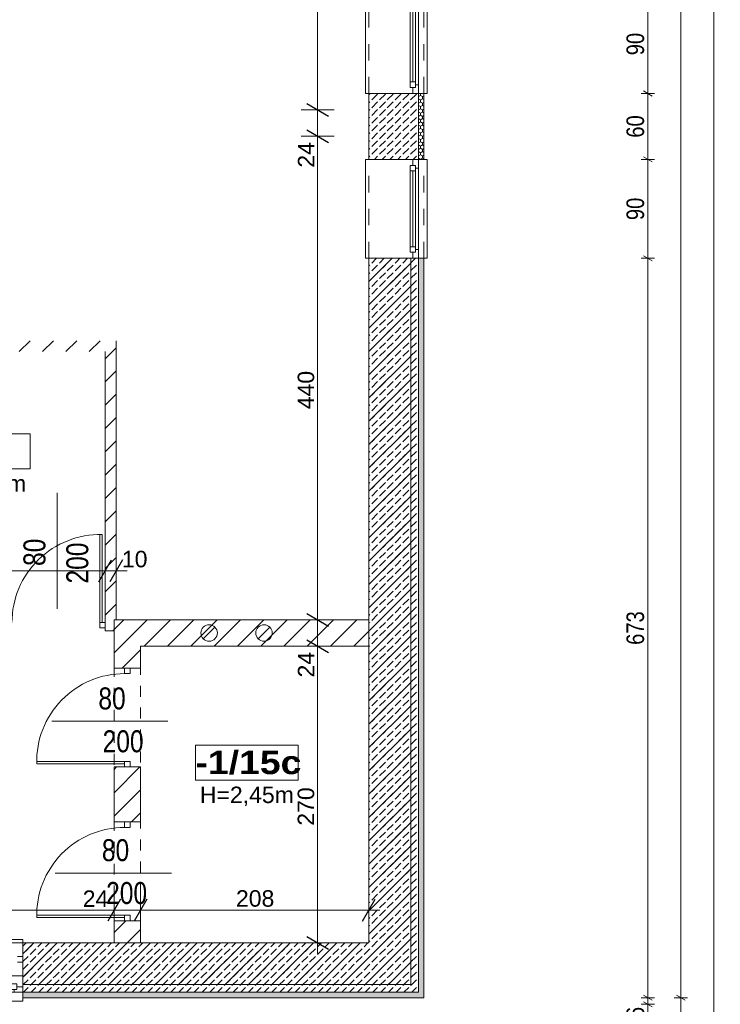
# Model space of a CAD drawing. Header units: centimetres. Extents: x 18292 to 3593338517, y 11794 to 62103.
# Tile 48 of 147: x 30614 to 31252, y 56678 to 57575. Entities that reach past the tile are written whole.
import ezdxf

# ---------------------------------------------------------------- set-up
doc = ezdxf.new("R2010")
doc.units = ezdxf.units.CM
doc.header["$MEASUREMENT"] = 0
doc.linetypes.add('1 LINIA PRZERYWANA', pattern=[30, 15, -15])
doc.linetypes.add('Dashed-002', pattern=[20, 10, -10])
for name, color, linetype in [('410-Fundamenty', 7, 'Continuous'), ('499-Wymiary i opisy', 7, 'Continuous'), ('MF-NR', 7, 'Continuous'), ('MF_AREA_BLOCK', 7, 'Continuous'), ('MF_KRESKOWANIE', 7, 'Continuous'), ('MF_NR', 7, 'Continuous'), ('MF_OKNA', 7, 'Continuous'), ('MF_OPISY', 7, 'Continuous'), ('MF_przerywana', 7, 'Continuous'), ('MF_SCIANY_DZIAL', 7, 'Continuous'), ('MF_SCIANY_KONSTR', 7, 'Continuous'), ('MF_WIDOK', 7, 'Continuous'), ('MF_WYM_DUŻE', 7, 'Continuous')]:
    doc.layers.add(name, color=color, linetype=linetype)
doc.styles.add('GENERATED_STYLE_1', font='txt')
doc.styles.add('GENERATED_STYLE_2', font='txt')
doc.styles.add('GENERATED_STYLE_4', font='txt')
doc.styles.add('GENERATED_STYLE_5', font='txt')
doc.dimstyles.new('GENERATED_STYLE__4', dxfattribs={"dimtxt": 16, "dimasz": 6.08, "dimexe": 0.18, "dimexo": 0.0625, "dimgap": 0.09, "dimtad": 1, "dimdec": 0, "dimzin": 0, "dimdsep": 46, "dimtxsty": 'GENERATED_STYLE_4', "dimblk": 'ARROWHEAD_2', "dimblk1": 'ARROWHEAD_2', "dimblk2": 'ARROWHEAD_2', "dimcen": 0.09, "dimse1": 1, "dimse2": 1, "dimclrd": 7, "dimclre": 7, "dimclrt": 7, "dimadec": 0, "dimazin": 0, "dimtfac": 1, "dimtdec": 4, "dimtmove": 0, "dimatfit": 3, "dimfxl": 0, "dimtolj": 1, "dimtzin": 0, "dimarcsym": 0})
doc.dimstyles.new('GENERATED_STYLE__5', dxfattribs={"dimtxt": 15, "dimasz": 15.2, "dimexe": 0.18, "dimexo": 0.0625, "dimgap": 0.09, "dimtad": 1, "dimdec": 0, "dimzin": 0, "dimdsep": 46, "dimtxsty": 'GENERATED_STYLE_2', "dimblk": 'ARROWHEAD_2', "dimblk1": 'ARROWHEAD_2', "dimblk2": 'ARROWHEAD_2', "dimcen": 0.09, "dimse1": 1, "dimse2": 1, "dimclrd": 7, "dimclre": 7, "dimclrt": 7, "dimadec": 0, "dimazin": 0, "dimtfac": 1, "dimtdec": 4, "dimtmove": 0, "dimatfit": 3, "dimfxl": 0, "dimtolj": 1, "dimtzin": 0, "dimarcsym": 0})
doc.dimstyles.new('GENERATED_STYLE__6', dxfattribs={"dimtxt": 16, "dimasz": 6.08, "dimexe": 0.18, "dimexo": 0.0625, "dimgap": 0.09, "dimtad": 1, "dimdec": 0, "dimzin": 0, "dimdsep": 46, "dimtxsty": 'GENERATED_STYLE_1', "dimblk": 'ARROWHEAD_2', "dimblk1": 'ARROWHEAD_2', "dimblk2": 'ARROWHEAD_2', "dimcen": 0.09, "dimse1": 1, "dimse2": 1, "dimclrd": 7, "dimclre": 7, "dimclrt": 7, "dimadec": 0, "dimazin": 0, "dimtfac": 1, "dimtdec": 4, "dimtmove": 0, "dimatfit": 3, "dimfxl": 0, "dimtolj": 1, "dimtzin": 0, "dimarcsym": 0})
doc.dimstyles.new('GENERATED_STYLE__7', dxfattribs={"dimtxt": 15, "dimasz": 15.2, "dimexe": 0.18, "dimexo": 0.0625, "dimgap": 0.09, "dimtad": 1, "dimtih": 1, "dimtoh": 1, "dimdec": 0, "dimzin": 0, "dimdsep": 46, "dimtxsty": 'GENERATED_STYLE_2', "dimblk": 'ARROWHEAD_2', "dimblk1": 'ARROWHEAD_2', "dimblk2": 'ARROWHEAD_2', "dimcen": 0.09, "dimse1": 1, "dimse2": 1, "dimclrd": 7, "dimclre": 7, "dimclrt": 7, "dimadec": 0, "dimazin": 0, "dimtfac": 1, "dimtdec": 4, "dimtmove": 0, "dimatfit": 3, "dimfxl": 0, "dimtolj": 1, "dimtzin": 0, "dimarcsym": 0})
doc.dimstyles.new('GENERATED_STYLE__8', dxfattribs={"dimtxt": 15, "dimasz": 15.2, "dimexe": 0.18, "dimexo": 0.0625, "dimgap": 0.09, "dimtad": 1, "dimtih": 1, "dimtoh": 1, "dimdec": 0, "dimzin": 0, "dimdsep": 46, "dimtxsty": 'GENERATED_STYLE_2', "dimblk": 'ARROWHEAD_2', "dimblk1": 'ARROWHEAD_2', "dimblk2": 'ARROWHEAD_2', "dimcen": 0.09, "dimse1": 1, "dimse2": 1, "dimclrd": 7, "dimclre": 7, "dimclrt": 7, "dimadec": 0, "dimazin": 0, "dimtfac": 1, "dimtdec": 4, "dimtmove": 2, "dimatfit": 3, "dimfxl": 0, "dimtolj": 1, "dimtzin": 0, "dimarcsym": 0})
pattern_1 = [(45, (4868174.165, 3898003.605), (-10.606601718, 10.606601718), [])]
pattern_2 = [(90, (4868174.1653, 3898003.6053), (-3.4641016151, 0), [2, -4]), (90, (4868172.4333, 3898006.6053), (-3.4641016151, 0), [2, -4]), (150, (4868174.1653, 3898005.6053), (1.7320508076, 3), [2, -4]), (150, (4868170.7012, 3898005.6053), (1.7320508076, 3), [2, -4]), (210, (4868174.1653, 3898003.6053), (-1.7320508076, 3), [2, -4]), (210, (4868170.7012, 3898003.6053), (-1.7320508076, 3), [2, -4])]
pattern_3 = [(45, (4868174.165, 3898003.605), (-7.071067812, 7.071067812), [7.5, -2.5]), (45, (4868174.165, 3898010.676), (-7.071067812, 7.071067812), [7.5, -2.5])]

# ---------------------------------------------------------------- blocks, each defined once
blk = doc.blocks.new('*D95', base_point=(4868174.17, 3898003.61))
at = {"layer": 'MF_WYM_DUŻE', "color": 7, "linetype": 'Continuous', "lineweight": 13}
for p, q in [((30900.2, 57004.49), (30870.2, 57004.49)), ((30885.2, 56734.49), (30885.2, 57004.49)), ((30900.2, 56734.49), (30870.2, 56734.49)), ((30885.2, 56724.71), (30885.2, 56734.49))]:
    blk.add_line(p, q, dxfattribs=at)
at = {"layer": 'MF_WYM_DUŻE', "color": 7, "linetype": 'Continuous', "lineweight": 25}
for p, q in [((30875.2, 57010.27), (30895.2, 56998.72)), ((30875.2, 56740.27), (30895.2, 56728.72))]:
    blk.add_line(p, q, dxfattribs=at)
at = {"layer": 'MF_WYM_DUŻE', "color": 7, "lineweight": 13, "char_height": 15, "attachment_point": 7, "rotation": 90, "style": 'GENERATED_STYLE_2'}
for s, insert in [('\\A1;{\\pql;\\fArial|b0|i0|c238|p38;24}', (30882.2, 56975.95)), ('\\A1;{\\pql;\\fArial|b0|i0|c238|p38;270}', (30882.2, 56841.04))]:
    blk.add_mtext(s, dxfattribs=dict(at, insert=insert))
blk = doc.blocks.new('ARROWHEAD_2')
at = {"color": 0, "linetype": 'Continuous', "lineweight": 0}
for p, q in [((-0.378, -0.655), (0.378, 0.655)), ((0, 0), (-1, 0))]:
    blk.add_line(p, q, dxfattribs=at)
blk = doc.blocks.new('*D96', base_point=(4868174.17, 3898003.61))
at = {"layer": 'MF_WYM_DUŻE', "color": 7, "linetype": 'Continuous', "lineweight": 25}
for p, q in [((30875.2, 57034.27), (30895.2, 57022.72)), ((30875.2, 57010.27), (30895.2, 56998.72))]:
    blk.add_line(p, q, dxfattribs=at)
at = {"layer": 'MF_WYM_DUŻE', "color": 7, "linetype": 'Continuous', "lineweight": 13}
for p, q in [((30900.2, 57028.49), (30870.2, 57028.49)), ((30885.2, 57004.49), (30885.2, 57028.49)), ((30900.2, 57004.49), (30870.2, 57004.49))]:
    blk.add_line(p, q, dxfattribs=at)
blk = doc.blocks.new('*D97', base_point=(4868174.17, 3898003.61))
at = {"layer": 'MF_WYM_DUŻE', "color": 7, "linetype": 'Continuous', "lineweight": 25}
for p, q in [((30875.2, 57474.27), (30895.2, 57462.72)), ((30875.2, 57034.27), (30895.2, 57022.72))]:
    blk.add_line(p, q, dxfattribs=at)
at = {"layer": 'MF_WYM_DUŻE', "color": 7, "linetype": 'Continuous', "lineweight": 13}
for p, q in [((30900.2, 57468.49), (30870.2, 57468.49)), ((30885.2, 57028.49), (30885.2, 57468.49)), ((30900.2, 57028.49), (30870.2, 57028.49))]:
    blk.add_line(p, q, dxfattribs=at)
at = {"layer": 'MF_WYM_DUŻE', "color": 7, "lineweight": 13, "char_height": 15, "attachment_point": 7, "rotation": 90, "style": 'GENERATED_STYLE_2'}
for s, insert in [('\\A1;{\\pql;\\fArial|b0|i0|c238|p38;24}', (30882.2, 57439.95)), ('\\A1;{\\pql;\\fArial|b0|i0|c238|p38;440}', (30882.2, 57220.04))]:
    blk.add_mtext(s, dxfattribs=dict(at, insert=insert))
blk = doc.blocks.new('*D98', base_point=(4868174.17, 3898003.61))
at = {"layer": 'MF_WYM_DUŻE', "color": 7, "linetype": 'Continuous', "lineweight": 25}
for p, q in [((30875.2, 57498.27), (30895.2, 57486.72)), ((30875.2, 57474.27), (30895.2, 57462.72))]:
    blk.add_line(p, q, dxfattribs=at)
at = {"layer": 'MF_WYM_DUŻE', "color": 7, "linetype": 'Continuous', "lineweight": 13}
for p, q in [((30900.2, 57492.49), (30870.2, 57492.49)), ((30885.2, 57468.49), (30885.2, 57492.49)), ((30900.2, 57468.49), (30870.2, 57468.49))]:
    blk.add_line(p, q, dxfattribs=at)
blk = doc.blocks.new('*D99', base_point=(4868174.17, 3898003.61))
at = {"layer": 'MF_WYM_DUŻE', "color": 7, "linetype": 'Continuous', "lineweight": 25}
for p, q in [((30895.2, 58212.72), (30875.2, 58224.27)), ((30875.2, 57498.27), (30895.2, 57486.72))]:
    blk.add_line(p, q, dxfattribs=at)
at = {"layer": 'MF_WYM_DUŻE', "color": 7, "linetype": 'Continuous', "lineweight": 13}
for p, q in [((30885.2, 58218.49), (30885.2, 58228.27)), ((30900.2, 58218.49), (30870.2, 58218.49)), ((30885.2, 57492.49), (30885.2, 58218.49)), ((30900.2, 57492.49), (30870.2, 57492.49))]:
    blk.add_line(p, q, dxfattribs=at)
at = {"layer": 'MF_WYM_DUŻE', "color": 7, "lineweight": 13, "insert": (30882.2, 57838.42), "char_height": 15, "attachment_point": 7, "rotation": 90, "style": 'GENERATED_STYLE_2'}
blk.add_mtext('\\A1;{\\pql;\\fArial|b0|i0|c238|p38;726}', dxfattribs=at)
blk = doc.blocks.new('*D126', base_point=(4868174.17, 3898003.61))
at = {"layer": '499-Wymiary i opisy', "color": 7, "linetype": 'Continuous', "lineweight": 13}
for p, q in [((31251.77, 59746.49), (31239.77, 59746.49)), ((31249.77, 59744.18), (31241.77, 59748.8)), ((31245.77, 59746.49), (31245.77, 59750.41)), ((31245.77, 52927.49), (31245.77, 59746.49)), ((31251.77, 52927.49), (31239.77, 52927.49)), ((31241.77, 52929.8), (31249.77, 52925.18)), ((31245.77, 52923.58), (31245.77, 52927.49))]:
    blk.add_line(p, q, dxfattribs=at)
at = {"layer": '499-Wymiary i opisy', "color": 7, "lineweight": 13, "insert": (31242.57, 56311.39), "char_height": 16, "attachment_point": 7, "rotation": 90, "style": 'GENERATED_STYLE_1'}
blk.add_mtext('\\A1;{\\pql;\\fArial Narrow|b1|i0|c238|p34;6\xa0819}', dxfattribs=at)
blk = doc.blocks.new('*D131', base_point=(4868174.17, 3898003.61))
at = {"layer": '499-Wymiary i opisy', "color": 7, "linetype": 'Continuous', "lineweight": 13}
for p, q in [((31221.77, 56684.49), (31209.77, 56684.49)), ((31211.77, 56686.8), (31219.77, 56682.18)), ((31215.77, 55826.49), (31215.77, 56684.49)), ((31221.77, 55826.49), (31209.77, 55826.49)), ((31211.77, 55828.8), (31219.77, 55824.18))]:
    blk.add_line(p, q, dxfattribs=at)
at = {"layer": '499-Wymiary i opisy', "color": 7, "lineweight": 13, "insert": (31212.57, 56240.13), "char_height": 16, "attachment_point": 7, "rotation": 90, "style": 'GENERATED_STYLE_4'}
blk.add_mtext('\\A1;{\\pql;\\fArial Narrow|b0|i0|c238|p34;858}', dxfattribs=at)
blk = doc.blocks.new('*D132', base_point=(4868174.17, 3898003.61))
at = {"layer": '499-Wymiary i opisy', "color": 7, "linetype": 'Continuous', "lineweight": 13}
for p, q in [((31211.77, 59164.8), (31219.77, 59160.18)), ((31221.77, 59162.49), (31209.77, 59162.49)), ((31215.77, 56684.49), (31215.77, 59162.49)), ((31221.77, 56684.49), (31209.77, 56684.49)), ((31211.77, 56686.8), (31219.77, 56682.18))]:
    blk.add_line(p, q, dxfattribs=at)
at = {"layer": '499-Wymiary i opisy', "color": 7, "lineweight": 13, "insert": (31212.57, 57900.45), "char_height": 16, "attachment_point": 7, "rotation": 90, "style": 'GENERATED_STYLE_4'}
blk.add_mtext('\\A1;{\\pql;\\fArial Narrow|b0|i0|c238|p34;2\xa0478}', dxfattribs=at)
blk = doc.blocks.new('*D144', base_point=(4868174.17, 3898003.61))
at = {"layer": '499-Wymiary i opisy', "color": 7, "linetype": 'Continuous', "lineweight": 13}
for p, q in [((31191.77, 56678.49), (31179.77, 56678.49)), ((31181.77, 56680.8), (31189.77, 56676.18)), ((31185.77, 56588.49), (31185.77, 56678.49)), ((31191.77, 56588.49), (31179.77, 56588.49)), ((31181.77, 56590.8), (31189.77, 56586.18))]:
    blk.add_line(p, q, dxfattribs=at)
at = {"layer": '499-Wymiary i opisy', "color": 7, "lineweight": 13, "char_height": 16, "attachment_point": 7, "rotation": 90, "style": 'GENERATED_STYLE_4'}
for s, insert in [('\\A1;{\\pql;\\fArial Narrow|b0|i0|c238|p34;6}', (31182.57, 56665.94)), ('\\A1;{\\pql;\\fArial Narrow|b0|i0|c238|p34;90}', (31182.57, 56618.13))]:
    blk.add_mtext(s, dxfattribs=dict(at, insert=insert))
blk = doc.blocks.new('*D145', base_point=(4868174.17, 3898003.61))
at = {"layer": '499-Wymiary i opisy', "color": 7, "linetype": 'Continuous', "lineweight": 13}
for p, q in [((31191.77, 56684.49), (31179.77, 56684.49)), ((31181.77, 56686.8), (31189.77, 56682.18)), ((31185.77, 56678.49), (31185.77, 56684.49)), ((31191.77, 56678.49), (31179.77, 56678.49)), ((31181.77, 56680.8), (31189.77, 56676.18))]:
    blk.add_line(p, q, dxfattribs=at)
blk = doc.blocks.new('*D146', base_point=(4868174.17, 3898003.61))
at = {"layer": '499-Wymiary i opisy', "color": 7, "linetype": 'Continuous', "lineweight": 13}
for p, q in [((31191.77, 57357.49), (31179.77, 57357.49)), ((31181.77, 57359.8), (31189.77, 57355.18)), ((31185.77, 56684.49), (31185.77, 57357.49)), ((31191.77, 56684.49), (31179.77, 56684.49)), ((31181.77, 56686.8), (31189.77, 56682.18))]:
    blk.add_line(p, q, dxfattribs=at)
at = {"layer": '499-Wymiary i opisy', "color": 7, "lineweight": 13, "insert": (31182.57, 57005.63), "char_height": 16, "attachment_point": 7, "rotation": 90, "style": 'GENERATED_STYLE_4'}
blk.add_mtext('\\A1;{\\pql;\\fArial Narrow|b0|i0|c238|p34;673}', dxfattribs=at)
blk = doc.blocks.new('*D147', base_point=(4868174.17, 3898003.61))
at = {"layer": '499-Wymiary i opisy', "color": 7, "linetype": 'Continuous', "lineweight": 13}
for p, q in [((31191.77, 57447.49), (31179.77, 57447.49)), ((31181.77, 57449.8), (31189.77, 57445.18)), ((31185.77, 57357.49), (31185.77, 57447.49)), ((31191.77, 57357.49), (31179.77, 57357.49)), ((31181.77, 57359.8), (31189.77, 57355.18))]:
    blk.add_line(p, q, dxfattribs=at)
at = {"layer": '499-Wymiary i opisy', "color": 7, "lineweight": 13, "insert": (31182.57, 57392.25), "char_height": 16, "attachment_point": 7, "rotation": 90, "style": 'GENERATED_STYLE_4'}
blk.add_mtext('\\A1;{\\pql;\\fArial Narrow|b0|i0|c238|p34;90}', dxfattribs=at)
blk = doc.blocks.new('*D148', base_point=(4868174.17, 3898003.61))
at = {"layer": '499-Wymiary i opisy', "color": 7, "linetype": 'Continuous', "lineweight": 13}
for p, q in [((31191.77, 57507.49), (31179.77, 57507.49)), ((31181.77, 57509.8), (31189.77, 57505.18)), ((31185.77, 57447.49), (31185.77, 57507.49)), ((31191.77, 57447.49), (31179.77, 57447.49)), ((31181.77, 57449.8), (31189.77, 57445.18))]:
    blk.add_line(p, q, dxfattribs=at)
at = {"layer": '499-Wymiary i opisy', "color": 7, "lineweight": 13, "insert": (31182.57, 57467.25), "char_height": 16, "attachment_point": 7, "rotation": 90, "style": 'GENERATED_STYLE_4'}
blk.add_mtext('\\A1;{\\pql;\\fArial Narrow|b0|i0|c238|p34;60}', dxfattribs=at)
blk = doc.blocks.new('*D149', base_point=(4868174.17, 3898003.61))
at = {"layer": '499-Wymiary i opisy', "color": 7, "linetype": 'Continuous', "lineweight": 13}
for p, q in [((31191.77, 57597.49), (31179.77, 57597.49)), ((31181.77, 57599.8), (31189.77, 57595.18)), ((31185.77, 57507.49), (31185.77, 57597.49)), ((31191.77, 57507.49), (31179.77, 57507.49)), ((31181.77, 57509.8), (31189.77, 57505.18))]:
    blk.add_line(p, q, dxfattribs=at)
at = {"layer": '499-Wymiary i opisy', "color": 7, "lineweight": 13, "insert": (31182.57, 57542.25), "char_height": 16, "attachment_point": 7, "rotation": 90, "style": 'GENERATED_STYLE_4'}
blk.add_mtext('\\A1;{\\pql;\\fArial Narrow|b0|i0|c238|p34;90}', dxfattribs=at)
blk = doc.blocks.new('Okno 21')
at = {"layer": '410-Fundamenty', "color": 5, "linetype": 'Continuous', "lineweight": 13}
for p, q in [((-45, 40), (-45, 43)), ((-45, 43), (45, 43)), ((45, 43), (45, 40)), ((-45, 0), (-39.5, 0)), ((-39.5, 2.5), (-34.5, 2.5)), ((-39.5, -2.5), (-39.5, 2.5)), ((-39.5, 0), (-39.5, -2.5)), ((-34.5, 2.5), (34.5, 2.5)), ((-34.5, 2.5), (-34.5, -2.5)), ((-34.5, 2.5), (34.5, 2.5)), ((-34.5, 0), (34.5, 0)), ((34.5, -2.5), (34.5, 2.5)), ((34.5, 2.5), (39.5, 2.5)), ((39.5, 2.5), (39.5, -2.5)), ((39.5, -2.5), (39.5, 0)), ((39.5, 0), (45, 0)), ((-37, -5), (-45, -5)), ((-39.5, -2.5), (-37, -2.5)), ((-34.5, -2.5), (-39.5, -2.5)), ((-37, -2.5), (-37, -5)), ((37, -5), (-37, -5)), ((34.5, -2.5), (-34.5, -2.5)), ((39.5, -2.5), (34.5, -2.5)), ((37, -5), (37, -2.5)), ((37, -2.5), (39.5, -2.5)), ((45, -5), (37, -5)), ((-45, -10), (-45, -13)), ((-45, -13), (45, -13)), ((45, -13), (45, -10))]:
    blk.add_line(p, q, dxfattribs=at)
at = {"layer": '410-Fundamenty', "color": 5, "linetype": '1 LINIA PRZERYWANA', "lineweight": 13}
for p, q in [((-45, 40), (45, 40)), ((-45, -10), (45, -10))]:
    blk.add_line(p, q, dxfattribs=at)
at = {"layer": '410-Fundamenty', "color": 7, "linetype": 'Continuous', "lineweight": 13}
for p, q in [((-45, 15), (-45, 40)), ((45, 15), (45, 40)), ((-45, 10), (-45, 15)), ((-45, 0), (-45, 10)), ((45, 10), (45, 15)), ((45, 0), (45, 10)), ((-45, -5), (-45, 0)), ((-45, -5), (-45, 0)), ((45, -5), (45, 0)), ((45, -5), (45, 0)), ((-45, -10), (-45, -5)), ((45, -10), (45, -5))]:
    blk.add_line(p, q, dxfattribs=at)
blk = doc.blocks.new('*D827', base_point=(4868174.17, 3898003.61))
at = {"layer": 'MF_WYM_DUŻE', "color": 7, "linetype": 'Continuous', "lineweight": 25}
for p, q in [((30361.65, 56774.13), (30350.11, 56754.13)), ((30705.65, 56774.13), (30694.11, 56754.13))]:
    blk.add_line(p, q, dxfattribs=at)
at = {"layer": 'MF_WYM_DUŻE', "color": 7, "linetype": 'Continuous', "lineweight": 13}
for p, q in [((30355.88, 56749.13), (30355.88, 56779.13)), ((30699.88, 56749.13), (30699.88, 56779.13)), ((30355.88, 56764.13), (30699.88, 56764.13))]:
    blk.add_line(p, q, dxfattribs=at)
at = {"layer": 'MF_WYM_DUŻE', "color": 7, "lineweight": 13, "char_height": 15, "attachment_point": 7, "style": 'GENERATED_STYLE_2'}
for s, insert in [('\\A1;{\\pql;\\fArial|b0|i0|c238|p38;344}', (30499.42, 56767.13)), ('\\A1;{\\pql;\\fArial|b0|i0|c238|p38;24}', (30671.33, 56767.13))]:
    blk.add_mtext(s, dxfattribs=dict(at, insert=insert))
blk = doc.blocks.new('*D828', base_point=(4868174.17, 3898003.61))
at = {"layer": 'MF_WYM_DUŻE', "color": 7, "linetype": 'Continuous', "lineweight": 25}
for p, q in [((30705.65, 56774.13), (30694.11, 56754.13)), ((30729.65, 56774.13), (30718.11, 56754.13))]:
    blk.add_line(p, q, dxfattribs=at)
at = {"layer": 'MF_WYM_DUŻE', "color": 7, "linetype": 'Continuous', "lineweight": 13}
for p, q in [((30699.88, 56749.13), (30699.88, 56779.13)), ((30723.88, 56749.13), (30723.88, 56779.13)), ((30699.88, 56764.13), (30723.88, 56764.13))]:
    blk.add_line(p, q, dxfattribs=at)
blk = doc.blocks.new('*D829', base_point=(4868174.17, 3898003.61))
at = {"layer": 'MF_WYM_DUŻE', "color": 7, "linetype": 'Continuous', "lineweight": 25}
for p, q in [((30729.65, 56774.13), (30718.11, 56754.13)), ((30926.11, 56754.13), (30937.65, 56774.13))]:
    blk.add_line(p, q, dxfattribs=at)
at = {"layer": 'MF_WYM_DUŻE', "color": 7, "linetype": 'Continuous', "lineweight": 13}
for p, q in [((30723.88, 56749.13), (30723.88, 56779.13)), ((30931.88, 56749.13), (30931.88, 56779.13)), ((30723.88, 56764.13), (30931.88, 56764.13)), ((30931.88, 56764.13), (30941.66, 56764.13))]:
    blk.add_line(p, q, dxfattribs=at)
at = {"layer": 'MF_WYM_DUŻE', "color": 7, "lineweight": 13, "insert": (30810.8, 56767.13), "char_height": 15, "attachment_point": 7, "style": 'GENERATED_STYLE_2'}
blk.add_mtext('\\A1;{\\pql;\\fArial|b0|i0|c238|p38;208}', dxfattribs=at)
blk = doc.blocks.new('*D834', base_point=(4868174.17, 3898003.61))
at = {"layer": 'MF_WYM_DUŻE', "color": 7, "linetype": 'Continuous', "lineweight": 13}
for p, q in [((30355.88, 57058.02), (30355.88, 57088.02)), ((30691.88, 57058.02), (30691.88, 57088.02)), ((30355.88, 57073.02), (30691.88, 57073.02))]:
    blk.add_line(p, q, dxfattribs=at)
at = {"layer": 'MF_WYM_DUŻE', "color": 7, "linetype": 'Continuous', "lineweight": 25}
for p, q in [((30361.65, 57083.02), (30350.11, 57063.02)), ((30686.11, 57063.02), (30697.65, 57083.02))]:
    blk.add_line(p, q, dxfattribs=at)
at = {"layer": 'MF_WYM_DUŻE', "color": 7, "lineweight": 13, "insert": (30506.8, 57076.02), "char_height": 15, "attachment_point": 7, "style": 'GENERATED_STYLE_2'}
blk.add_mtext('\\A1;{\\pql;\\fArial|b0|i0|c238|p38;336}', dxfattribs=at)
blk = doc.blocks.new('*D835', base_point=(4868174.17, 3898003.61))
at = {"layer": 'MF_WYM_DUŻE', "color": 7, "linetype": 'Continuous', "lineweight": 13}
for p, q in [((30691.88, 57058.02), (30691.88, 57088.02)), ((30701.88, 57058.02), (30701.88, 57088.02)), ((30691.88, 57073.02), (30701.88, 57073.02)), ((30701.88, 57073.02), (30711.66, 57073.02))]:
    blk.add_line(p, q, dxfattribs=at)
at = {"layer": 'MF_WYM_DUŻE', "color": 7, "linetype": 'Continuous', "lineweight": 25}
for p, q in [((30686.11, 57063.02), (30697.65, 57083.02)), ((30707.65, 57083.02), (30696.11, 57063.02))]:
    blk.add_line(p, q, dxfattribs=at)
at = {"layer": 'MF_WYM_DUŻE', "color": 7, "lineweight": 13, "insert": (30706.96, 57076.02), "char_height": 15, "attachment_point": 7, "style": 'GENERATED_STYLE_2'}
blk.add_mtext('\\A1;{\\pql;\\fArial|b0|i0|c238|p38;10}', dxfattribs=at)

msp = doc.modelspace()

# ---------------------------------------------------------------- hatches: boundary and pattern name
at = {"layer": '410-Fundamenty', "linetype": 'Continuous', "lineweight": 0, "true_color": 0x000000}
h = msp.add_hatch(dxfattribs=at)
h.set_pattern_fill('beton_000a', color=18, style=0, pattern_type=2)
h.set_pattern_definition(pattern_3)
h.paths.add_polyline_path([(30956.88, 57507.49), (30931.88, 57507.49), (30931.88, 57447.49), (30956.88, 57447.49)])
h = msp.add_hatch(dxfattribs=at)
h.set_pattern_fill('beton_000a', color=18, style=0, pattern_type=2)
h.set_pattern_definition(pattern_3)
h.paths.add_polyline_path([(30956.88, 57507.49), (30956.88, 57447.49), (30961.88, 57447.49), (30961.88, 57507.49)])
h = msp.add_hatch(dxfattribs=at)
h.set_pattern_fill('beton_000a', color=18, style=0, pattern_type=2)
h.set_pattern_definition(pattern_3)
h.paths.add_polyline_path([(30961.88, 57507.49), (30961.88, 57447.49), (30976.88, 57447.49), (30976.88, 57507.49)])
h = msp.add_hatch(dxfattribs=at)
h.set_pattern_fill('Styropian_000a', color=18, style=0, pattern_type=2)
h.set_pattern_definition(pattern_2)
h.paths.add_polyline_path([(30976.88, 57447.49), (30981.88, 57447.49), (30981.88, 57507.49), (30976.88, 57507.49)])
h = msp.add_hatch(dxfattribs=at)
h.set_pattern_fill('beton_000a', color=18, style=0, pattern_type=2)
h.set_pattern_definition(pattern_3)
h.paths.add_polyline_path([(30931.88, 56734.49), (30956.88, 56709.49), (30956.88, 57357.49), (30931.88, 57357.49)])
h = msp.add_hatch(dxfattribs=at)
h.set_pattern_fill('beton_000a', color=18, style=0, pattern_type=2)
h.set_pattern_definition(pattern_3)
h.paths.add_polyline_path([(30956.88, 57357.49), (30956.88, 56709.49), (30961.88, 56704.49), (30961.88, 57357.49)])
h = msp.add_hatch(dxfattribs=at)
h.set_pattern_fill('beton_000a', color=18, style=0, pattern_type=2)
h.set_pattern_definition(pattern_3)
h.paths.add_polyline_path([(30961.88, 57357.49), (30961.88, 56704.49), (30976.88, 56689.49), (30976.88, 57357.49)])
h = msp.add_hatch(dxfattribs=at)
h.set_pattern_fill('Styropian_000a', color=18, style=0, pattern_type=2)
h.set_pattern_definition(pattern_2)
h.paths.add_polyline_path([(30976.88, 56689.49), (30981.88, 56684.49), (30981.88, 57357.49), (30976.88, 57357.49)])
h = msp.add_hatch(dxfattribs=at)
h.set_pattern_fill('beton_000a', color=18, style=0, pattern_type=2)
h.set_pattern_definition(pattern_3)
h.paths.add_polyline_path([(30616.88, 56734.49), (30616.88, 56709.49), (30956.88, 56709.49), (30931.88, 56734.49)])
h = msp.add_hatch(dxfattribs=at)
h.set_pattern_fill('beton_000a', color=18, style=0, pattern_type=2)
h.set_pattern_definition(pattern_3)
h.paths.add_polyline_path([(30616.88, 56704.49), (30961.88, 56704.49), (30956.88, 56709.49), (30616.88, 56709.49)])
h = msp.add_hatch(dxfattribs=at)
h.set_pattern_fill('beton_000a', color=18, style=0, pattern_type=2)
h.set_pattern_definition(pattern_3)
h.paths.add_polyline_path([(30616.88, 56689.49), (30976.88, 56689.49), (30961.88, 56704.49), (30616.88, 56704.49)])
h = msp.add_hatch(dxfattribs=at)
h.set_pattern_fill('Styropian_000a', color=18, style=0, pattern_type=2)
h.set_pattern_definition(pattern_2)
h.paths.add_polyline_path([(30616.88, 56689.49), (30616.88, 56684.49), (30981.88, 56684.49), (30976.88, 56689.49)])
at = {"layer": 'MF_KRESKOWANIE', "linetype": 'Continuous', "lineweight": 13}
h = msp.add_hatch(dxfattribs=at)
h.set_pattern_fill('bloczki_ceramiczne_000a', color=250, style=0, pattern_type=2)
h.set_pattern_definition(pattern_1)
h.paths.add_polyline_path([(30699.88, 56734.49), (30616.88, 56734.49), (30616.88, 56696.49), (30969.88, 56696.49), (30969.88, 56864.49), (30969.88, 56892.49), (30969.88, 57144.49), (30969.88, 57192.49), (30969.88, 57357.49), (30931.88, 57357.49), (30931.88, 57192.49), (30931.88, 57144.49), (30931.88, 57044.49), (30931.88, 56892.49), (30931.88, 56864.49), (30931.88, 56742.49), (30931.88, 56734.49), (30723.88, 56734.49), (30723.88, 56754.49), (30699.88, 56754.49)])
h = msp.add_hatch(dxfattribs=at)
h.set_pattern_fill('bloczki_ceramiczne_000b', color=250, style=0, pattern_type=2)
h.set_pattern_definition(pattern_1)
h.paths.add_polyline_path([(30701.88, 57282.49), (30355.88, 57282.49), (30355.88, 57272.49), (30691.88, 57272.49), (30691.88, 57018.49), (30699.88, 57018.49), (30699.88, 57028.49), (30701.88, 57028.49)])
h = msp.add_hatch(dxfattribs=at)
h.set_pattern_fill('bloczki_ceramiczne_000b', color=250, style=0, pattern_type=2)
h.set_pattern_definition(pattern_1)
h.paths.add_polyline_path([(30931.88, 57028.49), (30699.88, 57028.49), (30699.88, 56984.49), (30723.88, 56984.49), (30723.88, 57004.49), (30931.88, 57004.49), (30931.88, 57026.49)])
h = msp.add_hatch(dxfattribs=at)
h.set_pattern_fill('bloczki_ceramiczne_000b', color=250, style=0, pattern_type=2)
h.set_pattern_definition(pattern_1)
h.paths.add_polyline_path([(30699.88, 56844.49), (30723.88, 56844.49), (30723.88, 56894.49), (30699.88, 56894.49)])

# ---------------------------------------------------------------- linework, layer by layer
at = {"layer": '410-Fundamenty', "color": 7, "linetype": 'Continuous', "lineweight": 13}
for p, q in [((30956.88, 57507.49), (30931.88, 57507.49)), ((30961.88, 57507.49), (30956.88, 57507.49)), ((30971.88, 57507.49), (30961.88, 57507.49)), ((30976.88, 57507.49), (30971.88, 57507.49)), ((30976.88, 57447.49), (30976.88, 57507.49)), ((30981.88, 57507.49), (30976.88, 57507.49)), ((30956.88, 57447.49), (30931.88, 57447.49)), ((30961.88, 57447.49), (30956.88, 57447.49)), ((30971.88, 57447.49), (30961.88, 57447.49)), ((30976.88, 57447.49), (30971.88, 57447.49)), ((30981.88, 57447.49), (30976.88, 57447.49)), ((30956.88, 57357.49), (30931.88, 57357.49)), ((30961.88, 57357.49), (30956.88, 57357.49)), ((30971.88, 57357.49), (30961.88, 57357.49)), ((30976.88, 57357.49), (30971.88, 57357.49)), ((30976.88, 56689.49), (30976.88, 57357.49)), ((30981.88, 57357.49), (30976.88, 57357.49)), ((30616.88, 56709.49), (30616.88, 56734.49)), ((30616.88, 56704.49), (30616.88, 56709.49)), ((30616.88, 56694.49), (30616.88, 56704.49)), ((30616.88, 56689.49), (30616.88, 56694.49)), ((30616.88, 56689.49), (30976.88, 56689.49)), ((30616.88, 56684.49), (30616.88, 56689.49))]:
    msp.add_line(p, q, dxfattribs=at)
at = {"layer": '410-Fundamenty', "color": 7, "linetype": 'Continuous', "lineweight": 13, "flags": 128}
for points in [[(30931.88, 57507.49), (30931.88, 57447.49)], [(30981.88, 57447.49), (30981.88, 57507.49)], [(30931.88, 57357.49), (30931.88, 56734.49)], [(30981.88, 56684.49), (30981.88, 57357.49)], [(30931.88, 56734.49), (30616.88, 56734.49)], [(30616.88, 56684.49), (30981.88, 56684.49)]]:
    msp.add_lwpolyline(points, dxfattribs=at)
at = {"layer": 'MF-NR', "color": 7, "linetype": 'Continuous', "lineweight": 13}
for p, q in [((30623.56, 57197.75), (30623.56, 57165.86)), ((30774.07, 56914.49), (30867.4, 56914.49)), ((30774.07, 56882.59), (30774.07, 56914.49)), ((30867.4, 56914.49), (30867.4, 56882.59))]:
    msp.add_line(p, q, dxfattribs=at)
at = {"layer": 'MF-NR', "color": 7, "linetype": 'Continuous', "lineweight": 13, "flags": 128}
for points in [[(30623.56, 57165.86), (30530.22, 57165.86)], [(30867.4, 56882.59), (30774.07, 56882.59)]]:
    msp.add_lwpolyline(points, dxfattribs=at)
at = {"layer": 'MF_AREA_BLOCK', "color": 7, "linetype": 'Continuous', "lineweight": 13}
for p, q in [((30781.08, 57011.19), (30791.68, 57021.8)), ((30831.08, 57011.19), (30841.68, 57021.8)), ((30867.4, 56914.49), (30865.91, 56914.49))]:
    msp.add_line(p, q, dxfattribs=at)
for centre in [(30786.38, 57016.49), (30836.38, 57016.49)]:
    msp.add_circle(centre, 7.5, dxfattribs=at)
at = {"layer": 'MF_OKNA', "color": 7, "linetype": 'Continuous', "lineweight": 13}
for p, q in [((30648.16, 57144.13), (30648.16, 57038.33)), ((30686.88, 57025.99), (30686.88, 57105.99)), ((30688.88, 57025.99), (30688.88, 57105.97)), ((30686.88, 57020.99), (30686.88, 57025.99)), ((30686.88, 57025.99), (30691.88, 57025.99)), ((30691.88, 57023.49), (30691.88, 57020.99)), ((30691.88, 57020.99), (30686.88, 57020.99)), ((30709.38, 56979.49), (30709.38, 56984.49)), ((30714.38, 56979.49), (30709.38, 56979.49)), ((30711.88, 56984.49), (30714.38, 56984.49)), ((30714.38, 56984.49), (30714.38, 56979.49)), ((30643.05, 56936.06), (30748.86, 56936.06)), ((30709.38, 56899.49), (30629.38, 56899.49)), ((30709.38, 56897.49), (30629.4, 56897.49)), ((30714.38, 56899.49), (30709.38, 56899.49)), ((30709.38, 56899.49), (30709.38, 56894.49)), ((30714.38, 56894.49), (30714.38, 56899.49)), ((30711.88, 56894.49), (30714.38, 56894.49)), ((30709.38, 56839.49), (30709.38, 56844.49)), ((30711.88, 56844.49), (30714.38, 56844.49)), ((30714.38, 56844.49), (30714.38, 56839.49)), ((30714.38, 56839.49), (30709.38, 56839.49)), ((30646.25, 56797.96), (30752.06, 56797.96)), ((30709.38, 56759.49), (30629.38, 56759.49)), ((30709.38, 56757.49), (30629.4, 56757.49)), ((30714.38, 56759.49), (30709.38, 56759.49)), ((30709.38, 56759.49), (30709.38, 56754.49)), ((30711.88, 56754.49), (30714.38, 56754.49)), ((30714.38, 56754.49), (30714.38, 56759.49)), ((30526.88, 56734.49), (30616.88, 56734.49)), ((30616.88, 56721.99), (30611.88, 56721.99)), ((30611.88, 56716.99), (30616.88, 56716.99)), ((30616.88, 56719.49), (30616.88, 56721.99)), ((30616.88, 56716.99), (30616.88, 56721.99)), ((30526.88, 56704.49), (30616.88, 56704.49))]:
    msp.add_line(p, q, dxfattribs=at)
for centre, start, end in [((30686.88, 57025.99), 88.56746, 180), ((30709.38, 56899.49), 90, 181.43254), ((30709.38, 56759.49), 90, 181.43254)]:
    msp.add_arc(centre, 80, start, end, dxfattribs=at)
at = {"layer": 'MF_przerywana', "color": 7, "linetype": 'Dashed-002', "lineweight": 13, "flags": 128}
msp.add_lwpolyline([(30699.88, 56984.49), (30723.88, 56984.49), (30723.88, 56754.49), (30699.88, 56754.49)], close=True, dxfattribs=at)
at = {"layer": 'MF_SCIANY_DZIAL', "color": 7, "linetype": 'Continuous', "lineweight": 13}
for p, q in [((30701.88, 57282.49), (30701.88, 57028.49)), ((30691.88, 57018.49), (30691.88, 57272.49)), ((30699.88, 57018.49), (30691.88, 57018.49))]:
    msp.add_line(p, q, dxfattribs=at)
at = {"layer": 'MF_SCIANY_KONSTR', "color": 7, "linetype": 'Continuous', "lineweight": 13}
for p, q in [((30931.88, 57357.49), (30931.88, 57192.49)), ((30969.88, 57357.49), (30969.88, 57192.49)), ((30931.88, 57192.49), (30931.88, 57144.49)), ((30969.88, 57192.49), (30969.88, 57144.49)), ((30931.88, 57144.49), (30931.88, 57028.49)), ((30969.88, 57144.49), (30969.88, 56892.49)), ((30931.88, 57044.49), (30931.88, 57028.49)), ((30699.88, 57028.49), (30931.88, 57028.49)), ((30699.88, 57028.49), (30699.88, 56984.49)), ((30931.88, 57028.49), (30701.88, 57028.49)), ((30723.88, 57004.49), (30931.88, 57004.49)), ((30723.88, 57004.49), (30723.88, 56984.49)), ((30931.88, 57004.49), (30931.88, 56892.49)), ((30723.88, 56984.49), (30699.88, 56984.49)), ((30699.88, 56894.49), (30699.88, 56844.49)), ((30699.88, 56894.49), (30723.88, 56894.49)), ((30723.88, 56894.49), (30723.88, 56844.49)), ((30931.88, 56892.49), (30931.88, 56864.49)), ((30969.88, 56892.49), (30969.88, 56864.49)), ((30931.88, 56864.49), (30931.88, 56738.49)), ((30969.88, 56696.49), (30969.88, 56864.49)), ((30723.88, 56844.49), (30699.88, 56844.49)), ((30699.88, 56754.49), (30699.88, 56734.49)), ((30699.88, 56734.49), (30699.88, 56754.49)), ((30699.88, 56754.49), (30723.88, 56754.49)), ((30723.88, 56754.49), (30723.88, 56734.49)), ((30931.88, 56742.49), (30931.88, 56734.49)), ((30969.88, 56696.49), (30969.88, 56742.49)), ((30616.88, 56734.49), (30699.88, 56734.49)), ((30616.88, 56696.49), (30616.88, 56734.49)), ((30723.88, 56734.49), (30931.88, 56734.49)), ((30616.88, 56696.49), (30969.88, 56696.49))]:
    msp.add_line(p, q, dxfattribs=at)
at = {"layer": 'MF_WIDOK', "color": 5, "linetype": 'Continuous', "lineweight": 15, "flags": 128}
msp.add_lwpolyline([(30530.22, 57197.75), (30623.56, 57197.75), (30623.56, 57165.86), (30530.22, 57165.86)], close=True, dxfattribs=at)

# ---------------------------------------------------------------- block references
at = {"layer": '410-Fundamenty', "color": 7, "linetype": 'Continuous', "lineweight": 13, "zscale": 100, "rotation": 90}
for p in [(30971.88, 57552.49), (30971.88, 57402.49)]:
    msp.add_blockref('Okno 21', p, dxfattribs=at)
at = {"layer": '410-Fundamenty', "color": 7, "linetype": 'Continuous', "lineweight": 13, "zscale": 100}
msp.add_blockref('Okno 21', (30571.88, 56694.49), dxfattribs=at)

# ---------------------------------------------------------------- texts
at = {"layer": 'MF_NR', "color": 7, "linetype": 'Continuous', "lineweight": 13, "insert": (30773.98, 56887.37), "char_height": 21.2625, "attachment_point": 7, "style": 'GENERATED_STYLE_5'}
msp.add_mtext('\\A1;{\\pql;\\fArial Black|b0|i0|c238|p38;-1/15c}', dxfattribs=at)
at = {"layer": 'MF_OKNA', "color": 7, "linetype": 'Continuous', "lineweight": 13, "char_height": 20, "attachment_point": 4, "rotation": 90, "style": 'GENERATED_STYLE_2'}
for s, insert in [('\\A1;{\\W0.800000x;\\pql;\\fArial|b0|i0|c238|p38;80}', (30627.47, 57077.44)), ('\\A1;{\\W0.800000x;\\pql;\\fArial|b0|i0|c238|p38;200}', (30666.5, 57061.48))]:
    msp.add_mtext(s, dxfattribs=dict(at, insert=insert))
at = {"layer": 'MF_OKNA', "color": 7, "linetype": 'Continuous', "lineweight": 13, "char_height": 20, "attachment_point": 4, "style": 'GENERATED_STYLE_2'}
for s, insert in [('\\A1;{\\W0.800000x;\\pql;\\fArial|b0|i0|c238|p38;80}', (30685.56, 56956.75)), ('\\A1;{\\W0.800000x;\\pql;\\fArial|b0|i0|c238|p38;200}', (30689.43, 56917.73)), ('\\A1;{\\W0.800000x;\\pql;\\fArial|b0|i0|c238|p38;80}', (30688.76, 56818.65)), ('\\A1;{\\W0.800000x;\\pql;\\fArial|b0|i0|c238|p38;200}', (30692.63, 56779.63))]:
    msp.add_mtext(s, dxfattribs=dict(at, insert=insert))
at = {"layer": 'MF_OPISY', "color": 7, "linetype": 'Continuous', "lineweight": 13, "char_height": 15, "attachment_point": 2, "style": 'GENERATED_STYLE_2'}
for insert in [(30577.03, 57159.92), (30820.73, 56876.65)]:
    msp.add_mtext('\\A1;{\\pqc;\\fArial|b0|i0|c238|p38;H=2,45m}', dxfattribs=dict(at, insert=insert))

# ---------------------------------------------------------------- dimensions: what is measured, and where the dimension line sits
at = {"layer": '499-Wymiary i opisy', "color": 7, "linetype": 'Continuous', "lineweight": 13}
for base, p1, p2, dimstyle, picture, middle in [((31245.77, 59746.49), (24264.88, 52927.49), (25791.88, 59746.49), 'GENERATED_STYLE__6', '*D126', (31234.57, 56338.88)), ((31215.77, 59162.49), (30981.88, 56684.49), (30981.88, 59162.49), 'GENERATED_STYLE__4', '*D132', (31204.57, 57927.94)), ((31185.77, 57597.49), (30931.88, 57507.49), (30931.88, 57597.49), 'GENERATED_STYLE__4', '*D149', (31174.57, 57554.45)), ((31185.77, 57507.49), (30931.88, 57447.49), (30931.88, 57507.49), 'GENERATED_STYLE__4', '*D148', (31174.57, 57479.45)), ((31185.77, 57447.49), (30931.88, 57357.49), (30931.88, 57447.49), 'GENERATED_STYLE__4', '*D147', (31174.57, 57404.45)), ((31185.77, 57357.49), (30981.88, 56684.49), (30931.88, 57357.49), 'GENERATED_STYLE__4', '*D146', (31174.57, 57023.93)), ((31185.77, 56684.49), (29705.88, 56678.49), (30981.88, 56684.49), 'GENERATED_STYLE__4', '*D145', (31174.57, 56672.04)), ((31215.77, 56684.49), (30036.88, 55826.49), (30981.88, 56684.49), 'GENERATED_STYLE__4', '*D131', (31204.57, 56258.43)), ((31185.77, 56678.49), (29705.88, 56588.49), (29705.88, 56678.49), 'GENERATED_STYLE__4', '*D144', (31174.57, 56630.33))]:
    dim = msp.add_linear_dim(base=base, p1=p1, p2=p2, angle=90, dimstyle=dimstyle, dxfattribs=at)
    dim.commit()
    dim.dimension.update_dxf_attribs({"geometry": picture, "text_midpoint": middle, "dimtype": 160, "text_rotation": 90})
at = {"layer": 'MF_WYM_DUŻE', "color": 7, "linetype": 'Continuous', "lineweight": 13}
for base, p1, p2, picture, middle in [((30885.2, 58218.49), (30931.88, 57492.49), (30931.88, 58218.49), '*D99', (30874.7, 57855.57)), ((30885.2, 57492.49), (30931.88, 57468.49), (30931.88, 57492.49), '*D98', (30874.7, 57451.38)), ((30885.2, 57468.49), (30931.88, 57028.49), (30931.88, 57468.49), '*D97', (30874.7, 57237.19)), ((30885.2, 57028.49), (30931.88, 57004.49), (30931.88, 57028.49), '*D96', (30874.7, 56987.38)), ((30885.2, 57004.49), (30931.88, 56734.49), (30931.88, 57004.49), '*D95', (30874.7, 56858.19))]:
    dim = msp.add_linear_dim(base=base, p1=p1, p2=p2, angle=90, dimstyle='GENERATED_STYLE__5', dxfattribs=at)
    dim.commit()
    dim.dimension.update_dxf_attribs({"geometry": picture, "text_midpoint": middle, "dimtype": 160, "text_rotation": 90})
for base, p1, p2, dimstyle, picture, middle in [((30701.88, 57073.02), (30691.88, 57272.49), (30701.88, 57282.49), 'GENERATED_STYLE__8', '*D835', (30718.4, 57083.52)), ((30691.88, 57073.02), (30355.88, 57272.49), (30691.88, 57272.49), 'GENERATED_STYLE__7', '*D834', (30523.96, 57083.52)), ((30699.88, 56764.13), (30355.88, 56734.49), (30699.88, 56734.49), 'GENERATED_STYLE__7', '*D827', (30516.58, 56774.63)), ((30931.88, 56764.13), (30723.88, 56734.49), (30931.88, 56734.49), 'GENERATED_STYLE__7', '*D829', (30827.96, 56774.63)), ((30723.88, 56764.13), (30699.88, 56734.49), (30723.88, 56734.49), 'GENERATED_STYLE__7', '*D828', (30682.77, 56774.63))]:
    dim = msp.add_linear_dim(base=base, p1=p1, p2=p2, dimstyle=dimstyle, dxfattribs=at)
    dim.commit()
    dim.dimension.update_dxf_attribs({"geometry": picture, "text_midpoint": middle, "dimtype": 160})

doc.saveas('drawing.dxf')
